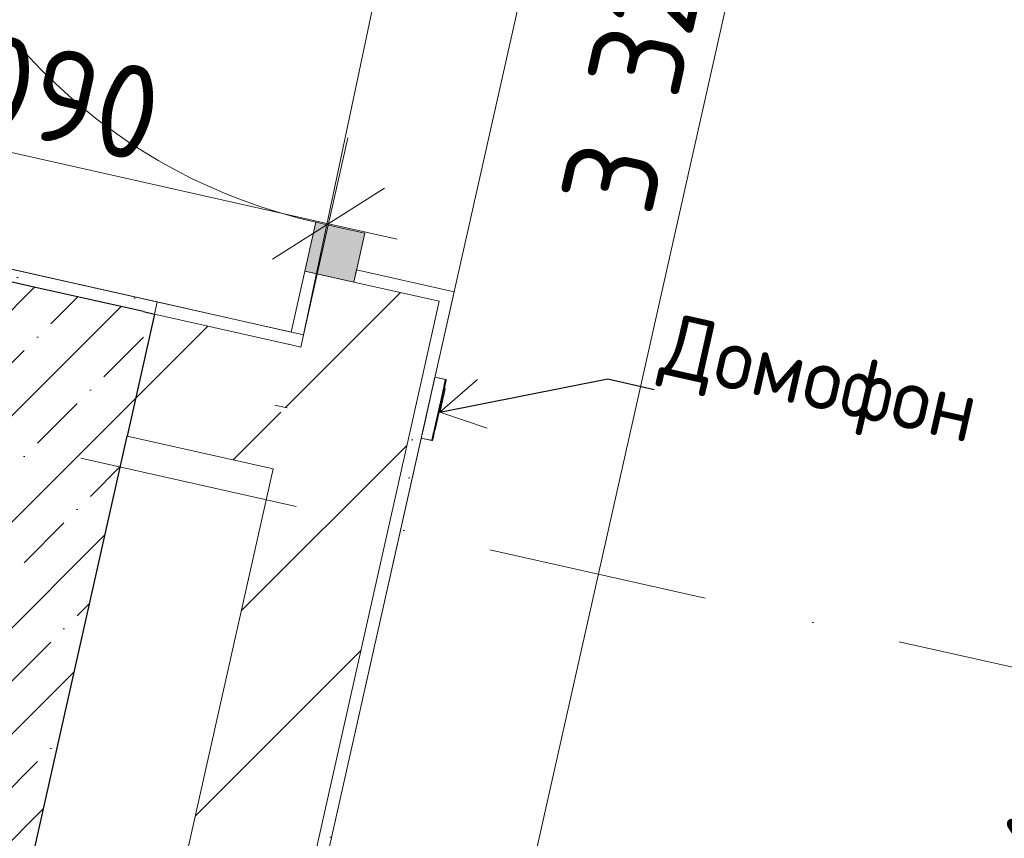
# Model space of a CAD drawing. Header units: millimetres. Extents: x -7218036 to -6972305, y 6116614 to 6334349.
# Tile 143 of 184: x -7168101 to -7166526, y 6139967 to 6141276. Entities that reach past the tile are written whole.
import ezdxf
from ezdxf.enums import TextEntityAlignment as Align

# ---------------------------------------------------------------- set-up
doc = ezdxf.new("R2010")
doc.units = ezdxf.units.MM
doc.header["$MEASUREMENT"] = 0
doc.linetypes.add('Штрихпунктирная', pattern=[670.277762, 352.777767, -176.388884, 0, -141.111112])
for name, color, linetype in [('S - квартира_помещение.АР', 7, 'Continuous'), ('S - МОП.АР', 7, 'Continuous'), ('АР-Стены_внутренние_пилоны.АР', 7, 'Continuous'), ('АР-Чертеж-Оси_Осевые размеры.АР', 7, 'Continuous'), ('АР-Чертеж-Размеры.АР', 7, 'Continuous')]:
    doc.layers.add(name, color=color, linetype=linetype)
for name, color, linetype, lineweight in [('S - квартира_помещение.АР_Ном._пера__101', 252, 'Continuous', 0), ('АР-Мебель_Оборудование_Технология.АР_Ном._пера__101', 252, 'Continuous', 0), ('АР-Стены_внутренние_пилоны.АР_Ном._пера__1', 7, 'Continuous', 30), ('АР-Чертеж-Оси_Осевые размеры.АР_Ном._пера__120', 7, 'Continuous', 0), ('АР-Чертеж-Размеры.АР_Ном._пера__1', 7, 'Continuous', 0), ('Двери Archicad_Ном._пера__120', 7, 'Continuous', 0), ('Паспорта Зон Archicad_Ном._пера__1', 7, 'Continuous', 0)]:
    doc.layers.add(name, color=color, linetype=linetype, lineweight=lineweight)
doc.styles.add('РЎР“Р•РќР•Р\xa0Р\x98Р\xa0_РЎРўР\x98Р›Р¬_1', font='txt')
doc.styles.add('РЎР“Р•РќР•Р\xa0Р\x98Р\xa0_РЎРўР\x98Р›Р¬_2', font='calibri.ttf')
doc.styles.add('РЎР“Р•РќР•Р\xa0Р\x98Р\xa0_РЎРўР\x98Р›Р¬_3', font='GOTHIC.TTF')
doc.styles.add('РЎР“Р•РќР•Р\xa0Р\x98Р\xa0_РЎРўР\x98Р›Р¬_5', font='GOST_Common.ttf')
doc.styles.add('РЎР“Р•РќР•Р\xa0Р\x98Р\xa0_РЎРўР\x98Р›Р¬_8', font='txt')
doc.dimstyles.new('СГЕНЕРИР_СТИЛЬ__1', dxfattribs={"dimtxt": 150, "dimasz": 142.5, "dimexe": 0.18, "dimexo": 0.0625, "dimgap": 0, "dimtad": 1, "dimdec": 0, "dimzin": 0, "dimdsep": 46, "dimtxsty": 'РЎР“Р•РќР•Р\xa0Р\x98Р\xa0_РЎРўР\x98Р›Р¬_5', "dimblk": 'ARROWHEAD_6', "dimblk1": 'ARROWHEAD_6', "dimblk2": 'ARROWHEAD_6', "dimcen": 0.09, "dimse1": 1, "dimse2": 1, "dimclrd": 7, "dimclre": 7, "dimclrt": 7, "dimazin": 0, "dimtfac": 1, "dimtdec": 4, "dimtmove": 0, "dimatfit": 3, "dimfxl": 1, "dimtolj": 1, "dimtzin": 0, "dimarcsym": 0})
doc.dimstyles.new('СГЕНЕРИР_СТИЛЬ__11', dxfattribs={"dimtxt": 0.18, "dimasz": 76, "dimexe": 0.18, "dimexo": 0.0625, "dimgap": 0, "dimtad": 0, "dimtih": 1, "dimtoh": 1, "dimdec": 4, "dimzin": 0, "dimdsep": 46, "dimcen": 0.09, "dimadec": 0, "dimazin": 0, "dimtfac": 1, "dimtdec": 4, "dimtmove": 0, "dimatfit": 3, "dimldrblk": 'ARROWHEAD_14', "dimfxl": 1, "dimtolj": 1, "dimtzin": 0, "dimarcsym": 0})
doc.dimstyles.new('СГЕНЕРИР_СТИЛЬ__2', dxfattribs={"dimtxt": 150, "dimasz": 142.5, "dimexe": 0.18, "dimexo": 0.0625, "dimgap": 0, "dimtad": 1, "dimdec": 0, "dimzin": 0, "dimdsep": 46, "dimtxsty": 'РЎР“Р•РќР•Р\xa0Р\x98Р\xa0_РЎРўР\x98Р›Р¬_5', "dimblk": 'ARROWHEAD_6', "dimblk1": 'ARROWHEAD_6', "dimblk2": 'ARROWHEAD_6', "dimcen": 0.09, "dimse1": 1, "dimse2": 1, "dimclrd": 7, "dimclre": 7, "dimclrt": 7, "dimazin": 0, "dimtfac": 1, "dimtdec": 4, "dimtmove": 2, "dimatfit": 3, "dimfxl": 1, "dimtolj": 1, "dimtzin": 0, "dimarcsym": 0})
pattern_1 = [(45, (-6566190.34, 6563027.8), (-111.369318, 111.369318), [0, -105, 0, -157.5]), (110, (-6565840.34, 6563027.8), (148.001588, 53.868173), [0, -77, 0, -133])]
pattern_2 = [(45, (-6566190.34, 6562677.8), (-127.279217, 127.279217), [])]
pattern_3 = [(45, (-6566190.34, 6562677.8), (-84.852814, 84.852814), []), (45, (-6566232.77, 6562720.22), (-84.852814, 84.852814), [90, -30, 0, -30])]

# ---------------------------------------------------------------- blocks, each defined once
blk = doc.blocks.new('Стандартный Маркер Сетки[13]_6', base_point=(-7215418.6, 6151224.6))
at = {"layer": 'АР-Чертеж-Оси_Осевые размеры.АР_Ном._пера__120', "color": 7, "linetype": 'Штрихпунктирная', "lineweight": 0}
blk.add_line((-7214442.9, 6151005.4), (-7135501.7, 6133275.6), dxfattribs=at)
at = {"layer": 'АР-Чертеж-Оси_Осевые размеры.АР_Ном._пера__120', "color": 7, "lineweight": 0, "style": 'РЎР“Р•РќР•Р\xa0Р\x98Р\xa0_РЎРўР\x98Р›Р¬_3'}
for tag, p in [('AC_MarkerText_1_0', (-7215836.5, 6151515.2)), ('AC_MarkerText_1_1', (-7133968.2, 6133128))]:
    blk.add_attdef(tag, text='', height=350, rotation=347.3417, dxfattribs=at).set_placement(p, align=Align.TOP_CENTER)
blk = doc.blocks.new('Стандартный Маркер Сетки[16]_6', base_point=(-7215418.6, 6151224.6))
at = {"layer": 'АР-Чертеж-Оси_Осевые размеры.АР_Ном._пера__120', "color": 7, "linetype": 'Штрихпунктирная', "lineweight": 0}
blk.add_line((-7214442.9, 6151005.4), (-7135501.7, 6133275.6), dxfattribs=at)
at = {"layer": 'АР-Чертеж-Оси_Осевые размеры.АР_Ном._пера__120', "color": 7, "lineweight": 0, "style": 'РЎР“Р•РќР•Р\xa0Р\x98Р\xa0_РЎРўР\x98Р›Р¬_3'}
for tag, p in [('AC_MarkerText_1_0', (-7215836.5, 6151515.2)), ('AC_MarkerText_1_1', (-7133968.2, 6133128))]:
    blk.add_attdef(tag, text='', height=350, rotation=347.3417, dxfattribs=at).set_placement(p, align=Align.TOP_CENTER)
blk = doc.blocks.new('Стандартный Маркер Сетки[19]_6', base_point=(-7215418.6, 6151224.6))
at = {"layer": 'АР-Чертеж-Оси_Осевые размеры.АР_Ном._пера__120', "color": 7, "linetype": 'Штрихпунктирная', "lineweight": 0}
blk.add_line((-7214442.9, 6151005.4), (-7135501.7, 6133275.6), dxfattribs=at)
at = {"layer": 'АР-Чертеж-Оси_Осевые размеры.АР_Ном._пера__120', "color": 7, "lineweight": 0, "style": 'РЎР“Р•РќР•Р\xa0Р\x98Р\xa0_РЎРўР\x98Р›Р¬_3'}
for tag, p in [('AC_MarkerText_1_0', (-7215836.5, 6151515.2)), ('AC_MarkerText_1_1', (-7133968.2, 6133128))]:
    blk.add_attdef(tag, text='', height=350, rotation=347.3417, dxfattribs=at).set_placement(p, align=Align.TOP_CENTER)
blk = doc.blocks.new('Стандартный Маркер Сетки[22]_6', base_point=(-7215418.6, 6151224.6))
at = {"layer": 'АР-Чертеж-Оси_Осевые размеры.АР_Ном._пера__120', "color": 7, "linetype": 'Штрихпунктирная', "lineweight": 0}
blk.add_line((-7214442.9, 6151005.4), (-7135501.7, 6133275.6), dxfattribs=at)
at = {"layer": 'АР-Чертеж-Оси_Осевые размеры.АР_Ном._пера__120', "color": 7, "lineweight": 0, "style": 'РЎР“Р•РќР•Р\xa0Р\x98Р\xa0_РЎРўР\x98Р›Р¬_3'}
for tag, p in [('AC_MarkerText_1_0', (-7215836.5, 6151515.2)), ('AC_MarkerText_1_1', (-7133968.2, 6133128))]:
    blk.add_attdef(tag, text='', height=350, rotation=347.3417, dxfattribs=at).set_placement(p, align=Align.TOP_CENTER)
blk = doc.blocks.new('Холл_6_44_7', base_point=(-7165787.6, 6139377.3))
at = {"layer": 'S - квартира_помещение.АР_Ном._пера__101', "color": 252, "linetype": 'Continuous', "lineweight": 0, "flags": 128}
blk.add_lwpolyline([(-7167761.1, 6139260.6), (-7166326.8, 6138938.5), (-7166650, 6137499.2), (-7165576.8, 6137258.2), (-7164881, 6140356), (-7166022.6, 6140612.4), (-7165535.1, 6142783.4), (-7166901, 6143090.2), (-7167485, 6140490)], close=True, dxfattribs=at)
at = {"layer": 'Паспорта Зон Archicad_Ном._пера__1', "color": 7, "lineweight": 0, "style": 'РЎР“Р•РќР•Р\xa0Р\x98Р\xa0_РЎРўР\x98Р›Р¬_1'}
blk.add_attdef('ROOM_NUMBER', text='', height=250, rotation=347.3417, dxfattribs=at).set_placement((-7165727.9, 6139485.5), align=Align.MIDDLE_CENTER)
at = {"layer": 'Паспорта Зон Archicad_Ном._пера__1', "color": 7, "lineweight": 0, "style": 'РЎР“Р•РќР•Р\xa0Р\x98Р\xa0_РЎРўР\x98Р›Р¬_2'}
blk.add_attdef('ROOM_AREA', text='', height=200, rotation=347.3417, dxfattribs=at).set_placement((-7165601.7, 6137505.5), align=Align.MIDDLE_RIGHT)
blk = doc.blocks.new('Металлическая Дверь 23[45]_7', base_point=(-6566190.3, 6562677.8))
at = {"layer": 'Двери Archicad_Ном._пера__120', "linetype": 'Continuous', "lineweight": 0, "true_color": 0xffffff}
for points in [[(-7168052.4, 6142458.9), (-7168081.1, 6142431.1), (-7167460.8, 6141792.8), (-7167432.1, 6141820.7)], [(-7167336.5, 6141881.2), (-7167414.6, 6141898.7), (-7167432.1, 6141820.7), (-7167393.1, 6141811.9), (-7167354.1, 6141803.1)], [(-7167549.1, 6140934.8), (-7167588.1, 6140943.5), (-7167627.1, 6140952.3), (-7167644.7, 6140874.3), (-7167566.6, 6140856.7)]]:
    blk.add_hatch(color=7, dxfattribs=at).paths.add_polyline_path(points)
at = {"layer": 'Двери Archicad_Ном._пера__120', "color": 7, "linetype": 'Continuous', "lineweight": 0}
for p, q in [((-7168081.1, 6142431.1), (-7168052.4, 6142458.9)), ((-7168052.4, 6142458.9), (-7167432.1, 6141820.7)), ((-7167460.8, 6141792.8), (-7168081.1, 6142431.1)), ((-7167414.6, 6141898.7), (-7167432.1, 6141820.7)), ((-7167336.5, 6141881.2), (-7167414.6, 6141898.7)), ((-7167395.1, 6141894.4), (-7167414.6, 6141898.7)), ((-7167395.1, 6141894.4), (-7167414.6, 6141898.7)), ((-7167336.5, 6141881.2), (-7167395.1, 6141894.4)), ((-7167336.5, 6141881.2), (-7167395.1, 6141894.4)), ((-7167354.1, 6141803.1), (-7167336.5, 6141881.2)), ((-7167340.9, 6141861.7), (-7167184.8, 6141826.6)), ((-7167180.4, 6141846.1), (-7167184.8, 6141826.6)), ((-7167432.1, 6141820.7), (-7167460.8, 6141792.8)), ((-7167432.1, 6141820.7), (-7167393.1, 6141811.9)), ((-7167393.1, 6141811.9), (-7167354.1, 6141803.1)), ((-7167627.1, 6140952.3), (-7167644.7, 6140874.3)), ((-7167588.1, 6140943.5), (-7167627.1, 6140952.3)), ((-7167549.1, 6140934.8), (-7167588.1, 6140943.5)), ((-7167566.6, 6140856.7), (-7167549.1, 6140934.8)), ((-7167644.7, 6140874.3), (-7167566.6, 6140856.7)), ((-7167625.1, 6140869.9), (-7167644.7, 6140874.3)), ((-7167625.1, 6140869.9), (-7167644.7, 6140874.3)), ((-7167562.2, 6140876.2), (-7167406.1, 6140841.2)), ((-7167566.6, 6140856.7), (-7167625.1, 6140869.9)), ((-7167566.6, 6140856.7), (-7167625.1, 6140869.9)), ((-7167410.5, 6140821.7), (-7167406.1, 6140841.2))]:
    blk.add_line(p, q, dxfattribs=at)
blk.add_arc((-7167432.1, 6141820.7), 890, 134.1816, 257.3421, dxfattribs=at)
blk = doc.blocks.new('Стена_185_7', base_point=(-7167136.5, 6142589.4))
at = {"layer": 'АР-Стены_внутренние_пилоны.АР', "linetype": 'Continuous', "lineweight": 0, "true_color": 0x000000}
h = blk.add_hatch(dxfattribs=at)
h.set_pattern_fill('ШТУКАТУРКА__ГИПС_01_0007', color=18, style=0, pattern_type=2)
h.set_pattern_definition(pattern_1)
h.paths.add_polyline_path([(-7167644.7, 6140874.3), (-7167666.6, 6140776.7), (-7167647.1, 6140772.3), (-7167625.1, 6140869.9)])
h = blk.add_hatch(dxfattribs=at)
h.set_pattern_fill('ШТУКАТУРКА__ГИПС_01_0007', color=18, style=0, pattern_type=2)
h.set_pattern_definition(pattern_1)
h.paths.add_polyline_path([(-7167410.5, 6140821.7), (-7167406.1, 6140841.2), (-7167562.2, 6140876.2), (-7167566.6, 6140856.7), (-7167430, 6140826)])
h = blk.add_hatch(dxfattribs=at)
h.set_pattern_fill('БЛОКИ_БЕТОННЫЕ_ЭФФЕКТИВН_7E', color=18, style=0, pattern_type=2)
h.set_pattern_definition(pattern_2)
h.paths.add_polyline_path([(-7167625.1, 6140869.9), (-7167651.4, 6140752.8), (-7167456.3, 6140709), (-7167430, 6140826), (-7167566.6, 6140856.7)])
h = blk.add_hatch(dxfattribs=at)
h.set_pattern_fill('ШТУКАТУРКА__ГИПС_01_0007', color=18, style=0, pattern_type=2)
h.set_pattern_definition(pattern_1)
h.paths.add_polyline_path([(-7167478.2, 6140611.4), (-7167458.7, 6140607), (-7167410.5, 6140821.7), (-7167430, 6140826)])
h = blk.add_hatch(dxfattribs=at)
h.set_pattern_fill('ШТУКАТУРКА__ГИПС_01_0007', color=18, style=0, pattern_type=2)
h.set_pattern_definition(pattern_1)
h.paths.add_polyline_path([(-7167666.6, 6140776.7), (-7167670.9, 6140757.2), (-7167651.4, 6140752.8), (-7167647.1, 6140772.3)])
h = blk.add_hatch(dxfattribs=at)
h.set_pattern_fill('БЛОКИ_БЕТОННЫЕ_ЭФФЕКТИВН_7E', color=18, style=0, pattern_type=2)
h.set_pattern_definition(pattern_2)
h.paths.add_polyline_path([(-7167651.4, 6140752.8), (-7167673.3, 6140655.3), (-7167478.2, 6140611.4), (-7167456.3, 6140709)])
at = {"layer": 'АР-Стены_внутренние_пилоны.АР_Ном._пера__1', "color": 7, "linetype": 'Continuous', "lineweight": 0}
for p, q in [((-7167625.1, 6140869.9), (-7167644.7, 6140874.3)), ((-7167566.6, 6140856.7), (-7167562.2, 6140876.2)), ((-7167562.2, 6140876.2), (-7167406.1, 6140841.2)), ((-7167410.5, 6140821.7), (-7167406.1, 6140841.2))]:
    blk.add_line(p, q, dxfattribs=at)
at = {"layer": 'АР-Стены_внутренние_пилоны.АР_Ном._пера__1', "color": 7, "linetype": 'Continuous', "lineweight": 15}
for p, q in [((-7167625.1, 6140869.9), (-7167651.4, 6140752.8)), ((-7167566.6, 6140856.7), (-7167625.1, 6140869.9)), ((-7167430, 6140826), (-7167566.6, 6140856.7)), ((-7167456.3, 6140709), (-7167430, 6140826)), ((-7167651.4, 6140752.8), (-7167670.9, 6140757.2)), ((-7167478.2, 6140611.4), (-7167456.3, 6140709))]:
    blk.add_line(p, q, dxfattribs=at)
at = {"layer": 'АР-Стены_внутренние_пилоны.АР_Ном._пера__1', "color": 7, "linetype": 'Continuous', "lineweight": 0, "flags": 128}
for points in [[(-7167644.7, 6140874.3), (-7167666.6, 6140776.7)], [(-7167458.7, 6140607), (-7167410.5, 6140821.7)], [(-7167673.3, 6140655.3), (-7167692.9, 6140659.6)]]:
    blk.add_lwpolyline(points, dxfattribs=at)
at = {"layer": 'Двери Archicad_Ном._пера__120', "color": 7, "linetype": 'Continuous', "lineweight": 0}
blk.add_blockref('Металлическая Дверь 23[45]_7', (-6566190.3, 6562677.8), dxfattribs=at)
blk = doc.blocks.new('Стена_204_7', base_point=(-7167575.8, 6140633.3))
at = {"layer": 'АР-Стены_внутренние_пилоны.АР', "linetype": 'Continuous', "lineweight": 0, "true_color": 0x000000}
h = blk.add_hatch(dxfattribs=at)
h.set_pattern_fill('БЛОКИ_БЕТОННЫЕ_ЭФФЕКТИВН_7E', color=18, style=0, pattern_type=2)
h.set_pattern_definition(pattern_2)
h.paths.add_polyline_path([(-7167781.1, 6139263), (-7167478.2, 6140611.4), (-7167673.3, 6140655.3), (-7167980.2, 6139289.1)])
h = blk.add_hatch(dxfattribs=at)
h.set_pattern_fill('ШТУКАТУРКА__ГИПС_01_0007', color=18, style=0, pattern_type=2)
h.set_pattern_definition(pattern_1)
h.paths.add_polyline_path([(-7167761.1, 6139260.4), (-7167458.7, 6140607), (-7167478.2, 6140611.4), (-7167781.1, 6139263)])
at = {"layer": 'АР-Стены_внутренние_пилоны.АР_Ном._пера__1', "color": 7, "linetype": 'Continuous', "lineweight": 15}
blk.add_line((-7167781.1, 6139263), (-7167478.2, 6140611.4), dxfattribs=at)
at = {"layer": 'АР-Стены_внутренние_пилоны.АР_Ном._пера__1', "color": 7, "linetype": 'Continuous', "lineweight": 0, "flags": 128}
blk.add_lwpolyline([(-7167761.1, 6139260.4), (-7167458.7, 6140607)], dxfattribs=at)
at = {"layer": 'АР-Стены_внутренние_пилоны.АР_Ном._пера__1', "color": 7, "linetype": 'Continuous', "lineweight": 15, "flags": 128}
blk.add_lwpolyline([(-7167695.3, 6140557.7), (-7167980.2, 6139289.1)], dxfattribs=at)
blk = doc.blocks.new('Стена_251_7', base_point=(-7168844.1, 6140918.3))
at = {"layer": 'АР-Стены_внутренние_пилоны.АР', "linetype": 'Continuous', "lineweight": 0, "true_color": 0x000000}
h = blk.add_hatch(dxfattribs=at)
h.set_pattern_fill('ШТУКАТУРКА__ГИПС_01_0007', color=18, style=0, pattern_type=2)
h.set_pattern_definition(pattern_1)
h.paths.add_polyline_path([(-7168929.5, 6141040), (-7168910, 6141035.6), (-7168925.2, 6141059.5)])
h = blk.add_hatch(dxfattribs=at)
h.set_pattern_fill('ШТУКАТУРКА__ГИПС_01_0007', color=18, style=0, pattern_type=2)
h.set_pattern_definition(pattern_1)
h.paths.add_polyline_path([(-7167880.8, 6140824.9), (-7168925.2, 6141059.5), (-7168910, 6141035.6), (-7167902.9, 6140809.4)])
h = blk.add_hatch(dxfattribs=at)
h.set_pattern_fill('ЖЕЛЕЗОБЕТОН__PROJECT__0007', color=18, style=0, pattern_type=2)
h.set_pattern_definition(pattern_3)
h.paths.add_polyline_path([(-7168953.9, 6140840.4), (-7168910, 6141035.6), (-7168929.5, 6141040), (-7168973.4, 6140844.8)])
h = blk.add_hatch(dxfattribs=at)
h.set_pattern_fill('ЖЕЛЕЗОБЕТОН__PROJECT__0007', color=18, style=0, pattern_type=2)
h.set_pattern_definition(pattern_3)
h.paths.add_polyline_path([(-7168910, 6141035.6), (-7168953.9, 6140840.4), (-7168758.7, 6140796.6)])
h = blk.add_hatch(dxfattribs=at)
h.set_pattern_fill('ЖЕЛЕЗОБЕТОН__PROJECT__0007', color=18, style=0, pattern_type=2)
h.set_pattern_definition(pattern_3)
h.paths.add_polyline_path([(-7168080.3, 6140849.2), (-7168910, 6141035.6), (-7168758.7, 6140796.6), (-7168124.2, 6140654.1)])
h = blk.add_hatch(dxfattribs=at)
h.set_pattern_fill('ЖЕЛЕЗОБЕТОН__PROJECT__0007', color=18, style=0, pattern_type=2)
h.set_pattern_definition(pattern_3)
h.paths.add_polyline_path([(-7168124.2, 6140654.1), (-7167902.9, 6140809.4), (-7168080.3, 6140849.2)])
h = blk.add_hatch(dxfattribs=at)
h.set_pattern_fill('ШТУКАТУРКА__ГИПС_01_0007', color=18, style=0, pattern_type=2)
h.set_pattern_definition(pattern_1)
h.paths.add_polyline_path([(-7167902.9, 6140809.4), (-7167885.2, 6140805.4), (-7167880.8, 6140824.9)])
h = blk.add_hatch(dxfattribs=at)
h.set_pattern_fill('ЖЕЛЕЗОБЕТОН__PROJECT__0007', color=18, style=0, pattern_type=2)
h.set_pattern_definition(pattern_3)
h.paths.add_polyline_path([(-7168124.2, 6140654.1), (-7167929, 6140610.3), (-7167885.2, 6140805.4), (-7167902.9, 6140809.4)])
at = {"layer": 'АР-Стены_внутренние_пилоны.АР_Ном._пера__1', "color": 7, "linetype": 'Continuous', "lineweight": 30}
for p, q in [((-7168910, 6141035.6), (-7168929.5, 6141040)), ((-7168080.3, 6140849.2), (-7168910, 6141035.6)), ((-7168953.9, 6140840.4), (-7168973.4, 6140844.8)), ((-7167902.9, 6140809.4), (-7168080.3, 6140849.2)), ((-7168758.7, 6140796.6), (-7168953.9, 6140840.4)), ((-7167902.9, 6140809.4), (-7167885.2, 6140805.4))]:
    blk.add_line(p, q, dxfattribs=at)
at = {"layer": 'АР-Стены_внутренние_пилоны.АР_Ном._пера__1', "color": 7, "linetype": 'Continuous', "lineweight": 0, "flags": 128}
for points in [[(-7167880.8, 6140824.9), (-7168925.2, 6141059.5)], [(-7167880.8, 6140824.9), (-7167885.2, 6140805.4)]]:
    blk.add_lwpolyline(points, dxfattribs=at)
at = {"layer": 'АР-Стены_внутренние_пилоны.АР_Ном._пера__1', "color": 7, "linetype": 'Continuous', "lineweight": 30, "flags": 128}
for points in [[(-7168758.7, 6140796.6), (-7168124.2, 6140654.1)], [(-7167885.2, 6140805.4), (-7167929, 6140610.3)]]:
    blk.add_lwpolyline(points, dxfattribs=at)
blk = doc.blocks.new('Стена_275_7', base_point=(-7167575.8, 6140633.3))
at = {"layer": 'АР-Стены_внутренние_пилоны.АР', "linetype": 'Continuous', "lineweight": 0, "true_color": 0x000000}
h = blk.add_hatch(dxfattribs=at)
h.set_pattern_fill('ШТУКАТУРКА__ГИПС_01_0007', color=18, style=0, pattern_type=2)
h.set_pattern_definition(pattern_1)
h.paths.add_polyline_path([(-7167666.6, 6140776.7), (-7167880.8, 6140824.8), (-7167885.2, 6140805.3), (-7167669.2, 6140756.8)])
h = blk.add_hatch(dxfattribs=at)
h.set_pattern_fill('БЛОКИ_БЕТОННЫЕ_ЭФФЕКТИВН_7E', color=18, style=0, pattern_type=2)
h.set_pattern_definition(pattern_2)
h.paths.add_polyline_path([(-7167669.2, 6140756.8), (-7167885.2, 6140805.3), (-7167929, 6140610.2), (-7167695.3, 6140557.7)])
h = blk.add_hatch(dxfattribs=at)
h.set_pattern_fill('БЛОКИ_БЕТОННЫЕ_ЭФФЕКТИВН_7E', color=18, style=0, pattern_type=2)
h.set_pattern_definition(pattern_2)
h.paths.add_polyline_path([(-7167670.9, 6140757.2), (-7167692.9, 6140659.6), (-7167673.3, 6140655.3), (-7167651.4, 6140752.8)])
at = {"layer": 'АР-Стены_внутренние_пилоны.АР_Ном._пера__1', "color": 7, "linetype": 'Continuous', "lineweight": 15}
for p, q in [((-7167669.2, 6140756.8), (-7167885.2, 6140805.3)), ((-7167651.4, 6140752.8), (-7167670.9, 6140757.2))]:
    blk.add_line(p, q, dxfattribs=at)
at = {"layer": 'АР-Стены_внутренние_пилоны.АР_Ном._пера__1', "color": 7, "linetype": 'Continuous', "lineweight": 0, "flags": 128}
for points in [[(-7167880.8, 6140824.8), (-7167885.2, 6140805.3)], [(-7167666.6, 6140776.7), (-7167880.8, 6140824.8)]]:
    blk.add_lwpolyline(points, dxfattribs=at)
at = {"layer": 'АР-Стены_внутренние_пилоны.АР_Ном._пера__1', "color": 7, "linetype": 'Continuous', "lineweight": 15, "flags": 128}
for points in [[(-7167885.2, 6140805.3), (-7167929, 6140610.2)], [(-7167929, 6140610.2), (-7167695.3, 6140557.7)]]:
    blk.add_lwpolyline(points, dxfattribs=at)
blk = doc.blocks.new('Стена_278_7', base_point=(-7168004.7, 6140729.8))
at = {"layer": 'АР-Стены_внутренние_пилоны.АР', "linetype": 'Continuous', "lineweight": 0, "true_color": 0x000000}
h = blk.add_hatch(dxfattribs=at)
h.set_pattern_fill('ЖЕЛЕЗОБЕТОН__PROJECT__0007', color=18, style=0, pattern_type=2)
h.set_pattern_definition(pattern_3)
h.paths.add_polyline_path([(-7168124.2, 6140654.1), (-7168409.1, 6139385.4), (-7168214, 6139341.5), (-7167929, 6140610.3)])
at = {"layer": 'АР-Стены_внутренние_пилоны.АР_Ном._пера__1', "color": 7, "linetype": 'Continuous', "lineweight": 30, "flags": 128}
blk.add_lwpolyline([(-7168213.9, 6139341.6), (-7167929, 6140610.3)], dxfattribs=at)
blk = doc.blocks.new('Дверной звонок[169]_7', base_point=(-7167458.7, 6140607))
at = {"layer": 'АР-Мебель_Оборудование_Технология.АР_Ном._пера__101', "color": 252, "linetype": 'Continuous', "lineweight": 0}
for p, q in [((-7167438.1, 6140699), (-7167437.6, 6140701.2)), ((-7167437.6, 6140701.2), (-7167437.2, 6140702.9)), ((-7167437.2, 6140702.9), (-7167436.9, 6140704)), ((-7167436.9, 6140704), (-7167436.8, 6140704.6)), ((-7167436.8, 6140704.6), (-7167420.1, 6140700.9)), ((-7167420.5, 6140699.1), (-7167420.3, 6140700.3)), ((-7167420.3, 6140700.3), (-7167420.1, 6140700.9)), ((-7167420.1, 6140700.9), (-7167418.7, 6140700.6)), ((-7167419.1, 6140698.8), (-7167418.8, 6140700)), ((-7167418.8, 6140700), (-7167418.7, 6140700.6)), ((-7167454.3, 6140626.6), (-7167441.2, 6140685.1)), ((-7167441.2, 6140685.1), (-7167440.8, 6140686.8)), ((-7167440.8, 6140686.8), (-7167440, 6140690.2)), ((-7167440, 6140690.2), (-7167439.3, 6140693.4)), ((-7167439.3, 6140693.4), (-7167438.6, 6140696.3)), ((-7167438.6, 6140696.3), (-7167438.1, 6140699)), ((-7167424.1, 6140683.1), (-7167423.4, 6140686.4)), ((-7167423.4, 6140686.4), (-7167422.6, 6140689.6)), ((-7167422.7, 6140682.8), (-7167421.9, 6140686.1)), ((-7167422.6, 6140689.6), (-7167422, 6140692.6)), ((-7167422, 6140692.6), (-7167421.4, 6140695.2)), ((-7167421.9, 6140686.1), (-7167421.2, 6140689.3)), ((-7167421.8, 6140686.7), (-7167420.4, 6140686.3)), ((-7167421.4, 6140695.2), (-7167420.9, 6140697.4)), ((-7167421.2, 6140689.3), (-7167420.6, 6140692.3)), ((-7167421.1, 6140683), (-7167420.8, 6140684.6)), ((-7167420.9, 6140697.4), (-7167420.5, 6140699.1)), ((-7167420.8, 6140684.6), (-7167420.5, 6140685.8)), ((-7167420.6, 6140692.3), (-7167420, 6140694.9)), ((-7167420.5, 6140685.8), (-7167420.4, 6140686.3)), ((-7167420, 6140694.9), (-7167419.5, 6140697.1)), ((-7167419.5, 6140697.1), (-7167419.1, 6140698.8)), ((-7167437.7, 6140622.8), (-7167424.5, 6140681.4)), ((-7167436.2, 6140622.5), (-7167423.1, 6140681)), ((-7167425, 6140665.7), (-7167424.3, 6140669)), ((-7167424.5, 6140681.4), (-7167424.1, 6140683.1)), ((-7167424.3, 6140669), (-7167423.5, 6140672.3)), ((-7167423.5, 6140672.3), (-7167422.8, 6140675.4)), ((-7167423.1, 6140681), (-7167422.7, 6140682.8)), ((-7167422.8, 6140675.4), (-7167422.2, 6140678.3)), ((-7167422.2, 6140678.3), (-7167421.6, 6140680.8)), ((-7167421.6, 6140680.8), (-7167421.1, 6140683)), ((-7167428.1, 6140651.8), (-7167427.7, 6140653.9)), ((-7167427.7, 6140653.9), (-7167427.1, 6140656.5)), ((-7167427.1, 6140656.5), (-7167426.5, 6140659.3)), ((-7167426.5, 6140659.3), (-7167425.8, 6140662.5)), ((-7167425.8, 6140662.5), (-7167425, 6140665.7)), ((-7167430.3, 6140648.7), (-7167428.9, 6140648.4)), ((-7167428.9, 6140648.4), (-7167428.8, 6140649)), ((-7167428.8, 6140649), (-7167428.5, 6140650.1)), ((-7167428.5, 6140650.1), (-7167428.1, 6140651.8)), ((-7167456.2, 6140618.3), (-7167455.4, 6140621.5)), ((-7167455.4, 6140621.5), (-7167454.7, 6140624.9)), ((-7167454.7, 6140624.9), (-7167454.3, 6140626.6)), ((-7167438.8, 6140617.8), (-7167438, 6140621.1)), ((-7167438, 6140621.1), (-7167437.7, 6140622.8)), ((-7167436.6, 6140620.8), (-7167436.2, 6140622.5)), ((-7167458.7, 6140607), (-7167458.6, 6140607.6)), ((-7167458.7, 6140607), (-7167442, 6140603.3)), ((-7167458.6, 6140607.6), (-7167458.3, 6140608.8)), ((-7167458.3, 6140608.8), (-7167457.9, 6140610.5)), ((-7167457.9, 6140610.5), (-7167457.4, 6140612.7)), ((-7167457.4, 6140612.7), (-7167456.8, 6140615.3)), ((-7167456.8, 6140615.3), (-7167456.2, 6140618.3)), ((-7167441.6, 6140605.1), (-7167441.3, 6140606.8)), ((-7167441.3, 6140606.8), (-7167440.8, 6140609)), ((-7167440.8, 6140609), (-7167440.2, 6140611.6)), ((-7167440.2, 6140611.6), (-7167439.5, 6140614.5)), ((-7167440.2, 6140604.7), (-7167439.8, 6140606.5)), ((-7167439.8, 6140606.5), (-7167439.3, 6140608.6)), ((-7167439.5, 6140614.5), (-7167438.8, 6140617.8)), ((-7167439.3, 6140608.6), (-7167438.7, 6140611.3)), ((-7167438.7, 6140611.3), (-7167438.1, 6140614.2)), ((-7167438.1, 6140614.2), (-7167437.4, 6140617.4)), ((-7167437.4, 6140617.4), (-7167436.6, 6140620.8)), ((-7167442, 6140603.3), (-7167441.9, 6140603.9)), ((-7167442, 6140603.3), (-7167440.6, 6140603)), ((-7167441.9, 6140603.9), (-7167441.6, 6140605.1)), ((-7167440.6, 6140603), (-7167440.5, 6140603.6)), ((-7167440.5, 6140603.6), (-7167440.2, 6140604.7))]:
    blk.add_line(p, q, dxfattribs=at)
at = {"layer": 'АР-Мебель_Оборудование_Технология.АР_Ном._пера__101', "color": 252, "linetype": 'Continuous', "lineweight": 0, "flags": 128}
for points in [[(-7167440.6, 6140603), (-7167418.7, 6140700.6), (-7167436.8, 6140704.6), (-7167458.7, 6140607)], [(-7167423.1, 6140681), (-7167422.7, 6140682.8), (-7167421.9, 6140686.1), (-7167421.8, 6140686.7), (-7167420.4, 6140686.3), (-7167420.5, 6140685.8), (-7167420.8, 6140684.6), (-7167421.1, 6140683), (-7167421.6, 6140680.8), (-7167422.2, 6140678.3), (-7167422.8, 6140675.4), (-7167423.5, 6140672.3), (-7167424.3, 6140669), (-7167425, 6140665.7), (-7167425.8, 6140662.5), (-7167426.5, 6140659.3), (-7167427.1, 6140656.5), (-7167427.7, 6140653.9), (-7167428.1, 6140651.8), (-7167428.5, 6140650.1), (-7167428.8, 6140649), (-7167428.9, 6140648.4), (-7167430.3, 6140648.7)]]:
    blk.add_lwpolyline(points, close=True, dxfattribs=at)
blk = doc.blocks.new('*D1036', base_point=(-6566190.3, 6562677.8))
at = {"layer": 'АР-Чертеж-Размеры.АР_Ном._пера__1', "color": 7, "linetype": 'Continuous', "lineweight": 0, "transparency": 16777216}
for p, q in [((-7167265.2, 6141468.5), (-7167203.6, 6141742.9)), ((-7167144.8, 6141662.4), (-7167324, 6141548.9)), ((-7167344.2, 6141630.3), (-7167234.4, 6141605.7)), ((-7167234.4, 6141605.7), (-7165868.5, 6141298.9)), ((-7165958.1, 6141242.2), (-7165778.9, 6141355.6))]:
    blk.add_line(p, q, dxfattribs=at)
at = {"layer": 'АР-Чертеж-Размеры.АР_Ном._пера__1', "color": 7, "lineweight": 0, "transparency": 16777216, "insert": (-7166770.2, 6141532.1), "char_height": 150, "attachment_point": 7, "rotation": 347.3421, "style": 'РЎР“Р•РќР•Р\xa0Р\x98Р\xa0_РЎРўР\x98Р›Р¬_5'}
blk.add_mtext('\\A1;{\\pql;\\fGOST Common|b0|i0|c204|p0;\\W1.000000;1\xa0400}', dxfattribs=at)
blk = doc.blocks.new('ARROWHEAD_6')
at = {"color": 0, "linetype": 'Continuous', "lineweight": 0}
for p, q in [((-0.5, -0.5), (0.5, 0.5)), ((0, 0), (-1, 0))]:
    blk.add_line(p, q, dxfattribs=at)
blk = doc.blocks.new('*D1037', base_point=(-6566190.3, 6562677.8))
at = {"layer": 'АР-Чертеж-Размеры.АР_Ном._пера__1', "color": 7, "linetype": 'Continuous', "lineweight": 0, "transparency": 16777216}
for p, q in [((-7167234.4, 6141605.7), (-7165868.5, 6141298.9)), ((-7165899.3, 6141161.7), (-7165837.7, 6141436.1)), ((-7165958.1, 6141242.2), (-7165778.9, 6141355.6)), ((-7165868.5, 6141298.9), (-7165758.7, 6141274.2))]:
    blk.add_line(p, q, dxfattribs=at)
blk = doc.blocks.new('*D1052', base_point=(-6566190.3, 6562677.8))
at = {"layer": 'АР-Чертеж-Размеры.АР_Ном._пера__1', "color": 7, "linetype": 'Continuous', "lineweight": 0, "transparency": 16777216}
for p, q in [((-7166189.9, 6140650), (-7166165.2, 6140759.8)), ((-7166133.2, 6140560.4), (-7166246.6, 6140739.6)), ((-7166052.7, 6140619.2), (-7166327.1, 6140680.8)), ((-7166431, 6139576.8), (-7166189.9, 6140650)), ((-7166487.7, 6139666.4), (-7166374.2, 6139487.2)), ((-7166293.8, 6139546), (-7166568.2, 6139607.6)), ((-7166455.6, 6139467), (-7166431, 6139576.8))]:
    blk.add_line(p, q, dxfattribs=at)
at = {"layer": 'АР-Чертеж-Размеры.АР_Ном._пера__1', "color": 7, "lineweight": 0, "transparency": 16777216, "insert": (-7166385.3, 6139916.9), "char_height": 150, "attachment_point": 7, "rotation": 77.3404, "style": 'РЎР“Р•РќР•Р\xa0Р\x98Р\xa0_РЎРўР\x98Р›Р¬_5'}
blk.add_mtext('\\A1;{\\pql;\\fGOST Common|b0|i0|c204|p0;\\W1.000000;1\xa0100}', dxfattribs=at)
blk = doc.blocks.new('*D1107', base_point=(-6566190.3, 6562677.8))
at = {"layer": 'АР-Чертеж-Размеры.АР_Ном._пера__1', "color": 7, "linetype": 'Continuous', "lineweight": 0, "transparency": 16777216}
for p, q in [((-7168701.4, 6141051.7), (-7168639.8, 6141326.1)), ((-7168581, 6141245.6), (-7168760.2, 6141132.1)), ((-7168780.4, 6141213.5), (-7168670.6, 6141188.9)), ((-7168670.6, 6141188.9), (-7167607.1, 6140950)), ((-7167638, 6140812.8), (-7167576.3, 6141087.2)), ((-7167696.8, 6140893.3), (-7167517.5, 6141006.8)), ((-7167607.1, 6140950), (-7167497.4, 6140925.4))]:
    blk.add_line(p, q, dxfattribs=at)
at = {"layer": 'АР-Чертеж-Размеры.АР_Ном._пера__1', "color": 7, "lineweight": 0, "transparency": 16777216, "insert": (-7168350.2, 6141147.7), "char_height": 150, "attachment_point": 7, "rotation": 347.3417, "style": 'РЎР“Р•РќР•Р\xa0Р\x98Р\xa0_РЎРўР\x98Р›Р¬_5'}
blk.add_mtext('\\A1;{\\pql;\\fGOST Common|b0|i0|c204|p0;\\W1.000000;1\xa0090}', dxfattribs=at)
blk = doc.blocks.new('ARROWHEAD_14')
at = {"color": 0, "linetype": 'Continuous', "lineweight": 0}
blk.add_line((0, 0), (-1, 0), dxfattribs=at)
at = {"color": 0, "linetype": 'Continuous', "lineweight": 0, "flags": 128}
blk.add_lwpolyline([(-0.9093, 0.525), (0, 0), (-0.9093, -0.525)], dxfattribs=at)
blk = doc.blocks.new('*D1408', base_point=(-6566190.3, 6562677.8))
at = {"layer": 'АР-Чертеж-Размеры.АР_Ном._пера__1', "color": 7, "linetype": 'Continuous', "lineweight": 0, "transparency": 16777216}
for p, q in [((-7166585.1, 6143019.2), (-7166560.5, 6143129)), ((-7166528.4, 6142929.6), (-7166641.9, 6143108.8)), ((-7166447.9, 6142988.4), (-7166722.3, 6143050)), ((-7167313.7, 6139775.1), (-7166585.1, 6143019.2)), ((-7167370.5, 6139864.7), (-7167257, 6139685.4)), ((-7167176.5, 6139744.2), (-7167450.9, 6139805.9)), ((-7167445.2, 6139189.5), (-7167313.7, 6139775.1))]:
    blk.add_line(p, q, dxfattribs=at)
at = {"layer": 'АР-Чертеж-Размеры.АР_Ном._пера__1', "color": 7, "lineweight": 0, "transparency": 16777216, "insert": (-7167091.5, 6140958.7), "char_height": 150, "attachment_point": 7, "rotation": 77.3421, "style": 'РЎР“Р•РќР•Р\xa0Р\x98Р\xa0_РЎРўР\x98Р›Р¬_5'}
blk.add_mtext('\\A1;{\\pql;\\fGOST Common|b0|i0|c204|p0;\\W1.000000;3\xa0325}', dxfattribs=at)

msp = doc.modelspace()

# ---------------------------------------------------------------- linework, layer by layer
at = {"layer": 'S - квартира_помещение.АР', "color": 254, "linetype": 'Continuous', "lineweight": 0, "true_color": 0xd8d8d8, "flags": 128}
msp.add_lwpolyline([(-7167761.1, 6139260.6), (-7166326.8, 6138938.5), (-7166650, 6137499.2), (-7165576.8, 6137258.2), (-7164881, 6140356), (-7166022.6, 6140612.4), (-7165535.1, 6142783.4), (-7166901, 6143090.2), (-7167485, 6140490)], close=True, dxfattribs=at)
at = {"layer": 'S - МОП.АР', "color": 254, "linetype": 'Continuous', "lineweight": 0, "true_color": 0xdadada, "flags": 128}
msp.add_lwpolyline([(-7176982.6, 6145046.3), (-7177260.8, 6143807.8), (-7176963, 6143741), (-7177150.4, 6142906.7), (-7167647, 6140772.3), (-7167324.7, 6142298.8), (-7174857.1, 6143990.5), (-7174804.5, 6144224.7), (-7175082.7, 6144286.8), (-7174837.5, 6145378.3), (-7176511, 6145754.2), (-7176685, 6144979.5)], close=True, dxfattribs=at)

# ---------------------------------------------------------------- block references
at = {"layer": 'S - квартира_помещение.АР', "color": 7, "linetype": 'Continuous', "lineweight": 0}
msp.add_blockref('Холл_6_44_7', (-7165787.6, 6139377.3), dxfattribs=at)
at = {"layer": 'АР-Мебель_Оборудование_Технология.АР_Ном._пера__101', "color": 252, "linetype": 'Continuous', "lineweight": 0}
msp.add_blockref('Дверной звонок[169]_7', (-7167458.7, 6140607), dxfattribs=at)
at = {"layer": 'АР-Стены_внутренние_пилоны.АР', "color": 7, "lineweight": 0}
for name, p in [('Стена_185_7', (-7167136.5, 6142589.4)), ('Стена_251_7', (-7168844.1, 6140918.3)), ('Стена_275_7', (-7167575.8, 6140633.3)), ('Стена_278_7', (-7168004.7, 6140729.8)), ('Стена_204_7', (-7167575.8, 6140633.3))]:
    msp.add_blockref(name, p, dxfattribs=at)
at = {"layer": 'АР-Чертеж-Оси_Осевые размеры.АР', "color": 8, "linetype": 'Continuous', "lineweight": 15}
for name in ['Стандартный Маркер Сетки[13]_6', 'Стандартный Маркер Сетки[16]_6', 'Стандартный Маркер Сетки[19]_6', 'Стандартный Маркер Сетки[22]_6']:
    msp.add_blockref(name, (-7215418.6, 6151224.6), dxfattribs=at)

# ---------------------------------------------------------------- texts
at = {"layer": 'АР-Мебель_Оборудование_Технология.АР_Ном._пера__101', "color": 252, "linetype": 'Continuous', "lineweight": 0, "insert": (-7167086.3, 6140685.1), "char_height": 100, "attachment_point": 7, "rotation": 347.3422, "style": 'РЎР“Р•РќР•Р\xa0Р\x98Р\xa0_РЎРўР\x98Р›Р¬_8'}
msp.add_mtext('\\A1;{\\pql;\\fGOST Common|b1|i0|c204|p0;\\W1.000000;Домофон}', dxfattribs=at)

# ---------------------------------------------------------------- dimensions: what is measured, and where the dimension line sits
at = {"layer": 'АР-Чертеж-Размеры.АР', "color": 7, "linetype": 'Continuous', "lineweight": 0}
for base, p1, p2, angle, dimstyle, picture, middle, turn in [((-7166585.1, 6143019.2), (-7167629.6, 6139846), (-7166585.1, 6143019.2), 77.3421, 'СГЕНЕРИР_СТИЛЬ__2', '*D1408', (-7167108.3, 6141226.2), 77.3421), ((-7165868.5, 6141298.9), (-7167234.4, 6141605.7), (-7165582.2, 6142573.6), 347.3421, 'СГЕНЕРИР_СТИЛЬ__1', '*D1036', (-7166502.7, 6141548.9), 347.3421), ((-7165868.5, 6141298.9), (-7165582.2, 6142573.6), (-7165951.3, 6140930.2), 347.3421, 'СГЕНЕРИР_СТИЛЬ__1', '*D1037', (-7165841.5, 6141400.5), 347.3421), ((-7167607.1, 6140950), (-7168901.2, 6140162.4), (-7167826.8, 6139972.2), 347.3417, 'СГЕНЕРИР_СТИЛЬ__1', '*D1107', (-7168082.7, 6141164.5), 347.3417), ((-7166189.9, 6140650), (-7166195.3, 6139523.9), (-7166022.7, 6140612.4), 77.3404, 'СГЕНЕРИР_СТИЛЬ__1', '*D1052', (-7166402.1, 6140184.4), 77.3404)]:
    dim = msp.add_linear_dim(base=base, p1=p1, p2=p2, angle=angle, dimstyle=dimstyle, dxfattribs=at)
    dim.commit()
    dim.dimension.update_dxf_attribs({"geometry": picture, "text_midpoint": middle, "dimtype": 160, "text_rotation": turn})

# ---------------------------------------------------------------- leaders
at = {"layer": 'АР-Мебель_Оборудование_Технология.АР_Ном._пера__101', "color": 252, "linetype": 'Continuous', "lineweight": 0, "annotation_type": 0, "has_hookline": 1, "hookline_direction": 0, "text_width": 509.1, "horizontal_direction": (0.975696, -0.219127, 0)}
msp.add_leader([(-7167428.9, 6140648.4), (-7167160.5, 6140701.7), (-7167086.3, 6140685.1)], dimstyle='СГЕНЕРИР_СТИЛЬ__11', dxfattribs=at)

doc.saveas('drawing.dxf')
